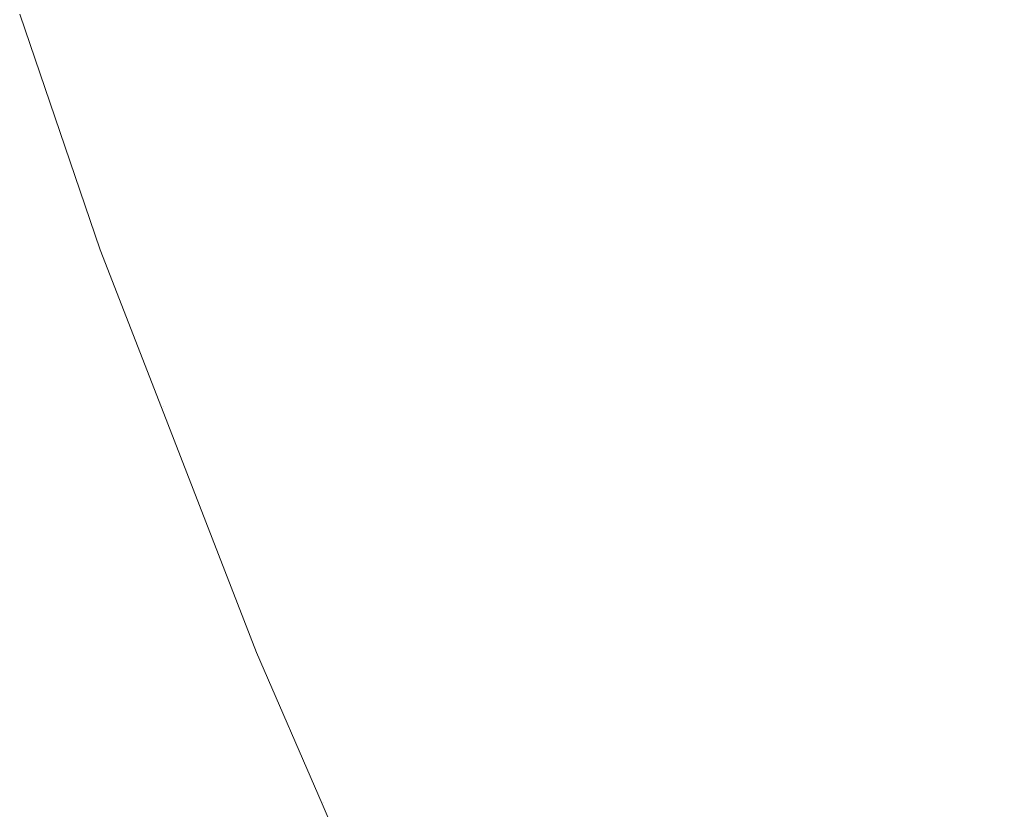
# Model space of a CAD drawing. Header units: centimetres. Extents: x -21.6 to 22.7, y 3.4 to 5.2.
# Tile 15 of 256: x -21.58035 to -21.57032, y 3.45432 to 3.46237. Entities that reach past the tile are written whole.
import ezdxf

# ---------------------------------------------------------------- set-up
doc = ezdxf.new("R2010")
doc.units = ezdxf.units.CM
doc.header["$LTSCALE"] = 2.54
doc.layers.add('Lucido design-1', color=7, linetype='Continuous')

# ---------------------------------------------------------------- blocks, each defined once
blk = doc.blocks.new('Gruppo-4-1')
at = {"color": 7, "linetype": 'Continuous', "lineweight": 9}
for points, invisible_edges in [([(-21.576704, 3.464217, -1872.285009), (-21.576038, 3.462314, -1872.285009), (-21.575297, 3.462701, -1872.282125), (-21.575956, 3.464585, -1872.282125)], 15), ([(-21.575956, 3.464585, -1872.948903), (-21.575297, 3.462701, -1872.948903), (-21.576038, 3.462314, -1872.946019), (-21.576704, 3.464217, -1872.946019)], 15), ([(-21.571063, 3.462762, -1872.27108), (-21.571732, 3.464561, -1872.27108), (-21.572709, 3.464051, -1872.273762), (-21.572031, 3.462226, -1872.273762)], 15), ([(-21.572031, 3.462226, -1872.957266), (-21.572709, 3.464051, -1872.957266), (-21.571732, 3.464561, -1872.959948), (-21.571063, 3.462762, -1872.959948)], 15), ([(-21.577388, 3.463881, -1872.287934), (-21.576715, 3.46196, -1872.287934), (-21.576038, 3.462314, -1872.285009), (-21.576704, 3.464217, -1872.285009)], 15), ([(-21.576704, 3.464217, -1872.946019), (-21.576038, 3.462314, -1872.946019), (-21.576715, 3.46196, -1872.943094), (-21.577388, 3.463881, -1872.943094)], 15), ([(-21.572031, 3.462226, -1872.273762), (-21.572709, 3.464051, -1872.273762), (-21.57363, 3.463571, -1872.276499), (-21.572943, 3.461721, -1872.276499)], 15), ([(-21.572943, 3.461721, -1872.954529), (-21.57363, 3.463571, -1872.954529), (-21.572709, 3.464051, -1872.957266), (-21.572031, 3.462226, -1872.957266)], 15), ([(-21.578004, 3.463579, -1872.290899), (-21.577327, 3.461641, -1872.290899), (-21.576715, 3.46196, -1872.287934), (-21.577388, 3.463881, -1872.287934)], 15), ([(-21.577388, 3.463881, -1872.943094), (-21.576715, 3.46196, -1872.943094), (-21.577327, 3.461641, -1872.940129), (-21.578004, 3.463579, -1872.940129)], 15), ([(-21.578553, 3.463309, -1872.293898), (-21.57787, 3.461358, -1872.293898), (-21.577327, 3.461641, -1872.290899), (-21.578004, 3.463579, -1872.290899)], 15), ([(-21.578004, 3.463579, -1872.940129), (-21.577327, 3.461641, -1872.940129), (-21.57787, 3.461358, -1872.93713), (-21.578553, 3.463309, -1872.93713)], 15), ([(-21.572943, 3.461721, -1872.276499), (-21.57363, 3.463571, -1872.276499), (-21.574493, 3.46312, -1872.279288), (-21.573798, 3.461248, -1872.279288)], 15), ([(-21.573798, 3.461248, -1872.95174), (-21.574493, 3.46312, -1872.95174), (-21.57363, 3.463571, -1872.954529), (-21.572943, 3.461721, -1872.954529)], 15), ([(-21.579031, 3.463074, -1872.296927), (-21.578344, 3.46111, -1872.296927), (-21.57787, 3.461358, -1872.293898), (-21.578553, 3.463309, -1872.293898)], 15), ([(-21.578553, 3.463309, -1872.93713), (-21.57787, 3.461358, -1872.93713), (-21.578344, 3.46111, -1872.934101), (-21.579031, 3.463074, -1872.934101)], 15), ([(-21.571063, 3.462762, -1872.27108), (-21.570352, 3.460955, -1872.27108), (-21.569343, 3.461547, -1872.268455), (-21.570044, 3.463326, -1872.268455)], 15), ([(-21.570044, 3.463326, -1872.962573), (-21.569343, 3.461547, -1872.962573), (-21.570352, 3.460955, -1872.959948), (-21.571063, 3.462762, -1872.959948)], 15), ([(-21.573798, 3.461248, -1872.279288), (-21.574493, 3.46312, -1872.279288), (-21.575297, 3.462701, -1872.282125), (-21.574594, 3.460807, -1872.282125)], 15), ([(-21.574594, 3.460807, -1872.948903), (-21.575297, 3.462701, -1872.948903), (-21.574493, 3.46312, -1872.95174), (-21.573798, 3.461248, -1872.95174)], 15), ([(-21.579438, 3.462874, -1872.299984), (-21.578748, 3.4609, -1872.299984), (-21.578344, 3.46111, -1872.296927), (-21.579031, 3.463074, -1872.296927)], 15), ([(-21.579031, 3.463074, -1872.934101), (-21.578344, 3.46111, -1872.934101), (-21.578748, 3.4609, -1872.931044), (-21.579438, 3.462874, -1872.931044)], 15), ([(-21.579773, 3.46271, -1872.303063), (-21.579079, 3.460726, -1872.303063), (-21.578748, 3.4609, -1872.299984), (-21.579438, 3.462874, -1872.299984)], 15), ([(-21.579438, 3.462874, -1872.931044), (-21.578748, 3.4609, -1872.931044), (-21.579079, 3.460726, -1872.927965), (-21.579773, 3.46271, -1872.927965)], 15), ([(-21.580035, 3.462581, -1872.30616), (-21.579338, 3.460591, -1872.30616), (-21.579079, 3.460726, -1872.303063), (-21.579773, 3.46271, -1872.303063)], 15), ([(-21.579773, 3.46271, -1872.927965), (-21.579079, 3.460726, -1872.927965), (-21.579338, 3.460591, -1872.924868), (-21.580035, 3.462581, -1872.924868)], 15), ([(-21.574594, 3.460807, -1872.282125), (-21.575297, 3.462701, -1872.282125), (-21.576038, 3.462314, -1872.285009), (-21.575328, 3.460401, -1872.285009)], 15), ([(-21.575328, 3.460401, -1872.946019), (-21.576038, 3.462314, -1872.946019), (-21.575297, 3.462701, -1872.948903), (-21.574594, 3.460807, -1872.948903)], 15), ([(-21.572031, 3.462226, -1872.273762), (-21.571309, 3.460394, -1872.273762), (-21.570352, 3.460955, -1872.27108), (-21.571063, 3.462762, -1872.27108)], 15), ([(-21.571063, 3.462762, -1872.959948), (-21.570352, 3.460955, -1872.959948), (-21.571309, 3.460394, -1872.957266), (-21.572031, 3.462226, -1872.957266)], 15), ([(-21.580334, 3.462434, -1872.31239), (-21.579635, 3.460436, -1872.31239), (-21.579524, 3.460494, -1872.30927), (-21.580222, 3.462489, -1872.30927)], 15), ([(-21.580222, 3.462489, -1872.921758), (-21.579524, 3.460494, -1872.921758), (-21.579635, 3.460436, -1872.918638), (-21.580334, 3.462434, -1872.918638)], 15), ([(-21.580222, 3.462489, -1872.30927), (-21.579524, 3.460494, -1872.30927), (-21.579338, 3.460591, -1872.30616), (-21.580035, 3.462581, -1872.30616)], 15), ([(-21.580035, 3.462581, -1872.924868), (-21.579338, 3.460591, -1872.924868), (-21.579524, 3.460494, -1872.921758), (-21.580222, 3.462489, -1872.921758)], 15), ([(-21.580351, 3.462423, -1872.315514), (-21.57953, 3.460022, -1872.315514), (-21.579635, 3.460436, -1872.31239), (-21.580334, 3.462434, -1872.31239)], 14), ([(-21.580334, 3.462434, -1872.918638), (-21.579635, 3.460436, -1872.918638), (-21.57953, 3.460022, -1872.915514), (-21.580351, 3.462423, -1872.915514)], 11), ([(-21.580351, 3.462423, -1872.915514), (-21.57953, 3.460022, -1872.915514), (-21.57953, 3.460022, -1872.315514), (-21.580351, 3.462423, -1872.315514)], 10), ([(-21.575328, 3.460401, -1872.285009), (-21.576038, 3.462314, -1872.285009), (-21.576715, 3.46196, -1872.287934), (-21.575998, 3.46003, -1872.287934)], 15), ([(-21.575998, 3.46003, -1872.943094), (-21.576715, 3.46196, -1872.943094), (-21.576038, 3.462314, -1872.946019), (-21.575328, 3.460401, -1872.946019)], 15), ([(-21.572943, 3.461721, -1872.276499), (-21.572212, 3.459865, -1872.276499), (-21.571309, 3.460394, -1872.273762), (-21.572031, 3.462226, -1872.273762)], 15), ([(-21.572031, 3.462226, -1872.957266), (-21.571309, 3.460394, -1872.957266), (-21.572212, 3.459865, -1872.954529), (-21.572943, 3.461721, -1872.954529)], 15), ([(-21.575998, 3.46003, -1872.287934), (-21.576715, 3.46196, -1872.287934), (-21.577327, 3.461641, -1872.290899), (-21.576603, 3.459695, -1872.290899)], 15), ([(-21.576603, 3.459695, -1872.940129), (-21.577327, 3.461641, -1872.940129), (-21.576715, 3.46196, -1872.943094), (-21.575998, 3.46003, -1872.943094)], 15), ([(-21.573798, 3.461248, -1872.279288), (-21.573058, 3.459368, -1872.279288), (-21.572212, 3.459865, -1872.276499), (-21.572943, 3.461721, -1872.276499)], 15), ([(-21.572943, 3.461721, -1872.954529), (-21.572212, 3.459865, -1872.954529), (-21.573058, 3.459368, -1872.95174), (-21.573798, 3.461248, -1872.95174)], 15), ([(-21.576603, 3.459695, -1872.290899), (-21.577327, 3.461641, -1872.290899), (-21.57787, 3.461358, -1872.293898), (-21.577141, 3.459397, -1872.293898)], 15), ([(-21.577141, 3.459397, -1872.93713), (-21.57787, 3.461358, -1872.93713), (-21.577327, 3.461641, -1872.940129), (-21.576603, 3.459695, -1872.940129)], 15), ([(-21.568599, 3.459762, -1872.268455), (-21.569343, 3.461547, -1872.268455), (-21.570352, 3.460955, -1872.27108), (-21.569597, 3.459143, -1872.27108)], 15), ([(-21.569597, 3.459143, -1872.959948), (-21.570352, 3.460955, -1872.959948), (-21.569343, 3.461547, -1872.962573), (-21.568599, 3.459762, -1872.962573)], 15), ([(-21.577141, 3.459397, -1872.293898), (-21.57787, 3.461358, -1872.293898), (-21.578344, 3.46111, -1872.296927), (-21.577611, 3.459137, -1872.296927)], 15), ([(-21.577611, 3.459137, -1872.934101), (-21.578344, 3.46111, -1872.934101), (-21.57787, 3.461358, -1872.93713), (-21.577141, 3.459397, -1872.93713)], 15), ([(-21.574594, 3.460807, -1872.282125), (-21.573845, 3.458906, -1872.282125), (-21.573058, 3.459368, -1872.279288), (-21.573798, 3.461248, -1872.279288)], 15), ([(-21.573798, 3.461248, -1872.95174), (-21.573058, 3.459368, -1872.95174), (-21.573845, 3.458906, -1872.948903), (-21.574594, 3.460807, -1872.948903)], 15), ([(-21.577611, 3.459137, -1872.296927), (-21.578344, 3.46111, -1872.296927), (-21.578748, 3.4609, -1872.299984), (-21.578011, 3.458916, -1872.299984)], 15), ([(-21.578011, 3.458916, -1872.931044), (-21.578748, 3.4609, -1872.931044), (-21.578344, 3.46111, -1872.934101), (-21.577611, 3.459137, -1872.934101)], 15), ([(-21.578011, 3.458916, -1872.299984), (-21.578748, 3.4609, -1872.299984), (-21.579079, 3.460726, -1872.303063), (-21.578339, 3.458734, -1872.303063)], 15), ([(-21.578339, 3.458734, -1872.927965), (-21.579079, 3.460726, -1872.927965), (-21.578748, 3.4609, -1872.931044), (-21.578011, 3.458916, -1872.931044)], 15), ([(-21.569597, 3.459143, -1872.27108), (-21.570352, 3.460955, -1872.27108), (-21.571309, 3.460394, -1872.273762), (-21.570543, 3.458556, -1872.273762)], 15), ([(-21.570543, 3.458556, -1872.957266), (-21.571309, 3.460394, -1872.957266), (-21.570352, 3.460955, -1872.959948), (-21.569597, 3.459143, -1872.959948)], 15), ([(-21.575328, 3.460401, -1872.285009), (-21.574572, 3.45848, -1872.285009), (-21.573845, 3.458906, -1872.282125), (-21.574594, 3.460807, -1872.282125)], 15), ([(-21.574594, 3.460807, -1872.948903), (-21.573845, 3.458906, -1872.948903), (-21.574572, 3.45848, -1872.946019), (-21.575328, 3.460401, -1872.946019)], 15), ([(-21.578339, 3.458734, -1872.303063), (-21.579079, 3.460726, -1872.303063), (-21.579338, 3.460591, -1872.30616), (-21.578596, 3.458592, -1872.30616)], 15), ([(-21.578596, 3.458592, -1872.924868), (-21.579338, 3.460591, -1872.924868), (-21.579079, 3.460726, -1872.927965), (-21.578339, 3.458734, -1872.927965)], 15), ([(-21.578596, 3.458592, -1872.30616), (-21.579338, 3.460591, -1872.30616), (-21.579524, 3.460494, -1872.30927), (-21.578779, 3.45849, -1872.30927)], 15), ([(-21.578779, 3.45849, -1872.921758), (-21.579524, 3.460494, -1872.921758), (-21.579338, 3.460591, -1872.924868), (-21.578596, 3.458592, -1872.924868)], 15), ([(-21.578779, 3.45849, -1872.30927), (-21.579524, 3.460494, -1872.30927), (-21.579635, 3.460436, -1872.31239), (-21.57889, 3.458429, -1872.31239)], 15), ([(-21.57889, 3.458429, -1872.918638), (-21.579635, 3.460436, -1872.918638), (-21.579524, 3.460494, -1872.921758), (-21.578779, 3.45849, -1872.921758)], 15), ([(-21.57889, 3.458429, -1872.31239), (-21.579635, 3.460436, -1872.31239), (-21.57953, 3.460022, -1872.315514)], 11), ([(-21.57953, 3.460022, -1872.915514), (-21.579635, 3.460436, -1872.918638), (-21.57889, 3.458429, -1872.918638)], 11), ([(-21.575998, 3.46003, -1872.287934), (-21.575235, 3.458091, -1872.287934), (-21.574572, 3.45848, -1872.285009), (-21.575328, 3.460401, -1872.285009)], 15), ([(-21.575328, 3.460401, -1872.946019), (-21.574572, 3.45848, -1872.946019), (-21.575235, 3.458091, -1872.943094), (-21.575998, 3.46003, -1872.943094)], 15), ([(-21.570543, 3.458556, -1872.273762), (-21.571309, 3.460394, -1872.273762), (-21.572212, 3.459865, -1872.276499), (-21.571435, 3.458002, -1872.276499)], 15), ([(-21.571435, 3.458002, -1872.954529), (-21.572212, 3.459865, -1872.954529), (-21.571309, 3.460394, -1872.957266), (-21.570543, 3.458556, -1872.957266)], 15), ([(-21.57953, 3.460022, -1872.315514), (-21.578907, 3.458416, -1872.315514), (-21.57889, 3.458429, -1872.31239)], 10), ([(-21.578907, 3.458416, -1872.315514), (-21.57953, 3.460022, -1872.315514), (-21.57953, 3.460022, -1872.915514), (-21.578907, 3.458416, -1872.915514)], 10), ([(-21.57889, 3.458429, -1872.918638), (-21.578907, 3.458416, -1872.915514), (-21.57953, 3.460022, -1872.915514)], 9), ([(-21.576603, 3.459695, -1872.290899), (-21.575834, 3.45774, -1872.290899), (-21.575235, 3.458091, -1872.287934), (-21.575998, 3.46003, -1872.287934)], 15), ([(-21.575998, 3.46003, -1872.943094), (-21.575235, 3.458091, -1872.943094), (-21.575834, 3.45774, -1872.940129), (-21.576603, 3.459695, -1872.940129)], 15), ([(-21.571435, 3.458002, -1872.276499), (-21.572212, 3.459865, -1872.276499), (-21.573058, 3.459368, -1872.279288), (-21.572272, 3.457483, -1872.279288)], 15), ([(-21.572272, 3.457483, -1872.95174), (-21.573058, 3.459368, -1872.95174), (-21.572212, 3.459865, -1872.954529), (-21.571435, 3.458002, -1872.954529)], 15), ([(-21.577141, 3.459397, -1872.293898), (-21.576366, 3.457428, -1872.293898), (-21.575834, 3.45774, -1872.290899), (-21.576603, 3.459695, -1872.290899)], 15), ([(-21.576603, 3.459695, -1872.940129), (-21.575834, 3.45774, -1872.940129), (-21.576366, 3.457428, -1872.93713), (-21.577141, 3.459397, -1872.93713)], 15), ([(-21.577611, 3.459137, -1872.296927), (-21.576831, 3.457155, -1872.296927), (-21.576366, 3.457428, -1872.293898), (-21.577141, 3.459397, -1872.293898)], 15), ([(-21.577141, 3.459397, -1872.93713), (-21.576366, 3.457428, -1872.93713), (-21.576831, 3.457155, -1872.934101), (-21.577611, 3.459137, -1872.934101)], 15), ([(-21.572272, 3.457483, -1872.279288), (-21.573058, 3.459368, -1872.279288), (-21.573845, 3.458906, -1872.282125), (-21.57305, 3.457, -1872.282125)], 15), ([(-21.57305, 3.457, -1872.948903), (-21.573845, 3.458906, -1872.948903), (-21.573058, 3.459368, -1872.95174), (-21.572272, 3.457483, -1872.95174)], 15), ([(-21.578011, 3.458916, -1872.299984), (-21.577226, 3.456923, -1872.299984), (-21.576831, 3.457155, -1872.296927), (-21.577611, 3.459137, -1872.296927)], 15), ([(-21.577611, 3.459137, -1872.934101), (-21.576831, 3.457155, -1872.934101), (-21.577226, 3.456923, -1872.931044), (-21.578011, 3.458916, -1872.931044)], 15), ([(-21.570543, 3.458556, -1872.273762), (-21.569731, 3.456714, -1872.273762), (-21.568796, 3.457327, -1872.27108), (-21.569597, 3.459143, -1872.27108)], 15), ([(-21.569597, 3.459143, -1872.959948), (-21.568796, 3.457327, -1872.959948), (-21.569731, 3.456714, -1872.957266), (-21.570543, 3.458556, -1872.957266)], 15), ([(-21.578339, 3.458734, -1872.303063), (-21.577551, 3.456733, -1872.303063), (-21.577226, 3.456923, -1872.299984), (-21.578011, 3.458916, -1872.299984)], 15), ([(-21.578011, 3.458916, -1872.931044), (-21.577226, 3.456923, -1872.931044), (-21.577551, 3.456733, -1872.927965), (-21.578339, 3.458734, -1872.927965)], 15), ([(-21.57305, 3.457, -1872.282125), (-21.573845, 3.458906, -1872.282125), (-21.574572, 3.45848, -1872.285009), (-21.573768, 3.456554, -1872.285009)], 15), ([(-21.573768, 3.456554, -1872.946019), (-21.574572, 3.45848, -1872.946019), (-21.573845, 3.458906, -1872.948903), (-21.57305, 3.457, -1872.948903)], 15), ([(-21.578596, 3.458592, -1872.30616), (-21.577805, 3.456584, -1872.30616), (-21.577551, 3.456733, -1872.303063), (-21.578339, 3.458734, -1872.303063)], 15), ([(-21.578339, 3.458734, -1872.927965), (-21.577551, 3.456733, -1872.927965), (-21.577805, 3.456584, -1872.924868), (-21.578596, 3.458592, -1872.924868)], 15), ([(-21.578779, 3.45849, -1872.30927), (-21.577987, 3.456477, -1872.30927), (-21.577805, 3.456584, -1872.30616), (-21.578596, 3.458592, -1872.30616)], 15), ([(-21.578596, 3.458592, -1872.924868), (-21.577805, 3.456584, -1872.924868), (-21.577987, 3.456477, -1872.921758), (-21.578779, 3.45849, -1872.921758)], 15), ([(-21.57889, 3.458429, -1872.31239), (-21.578096, 3.456413, -1872.31239), (-21.577987, 3.456477, -1872.30927), (-21.578779, 3.45849, -1872.30927)], 15), ([(-21.578779, 3.45849, -1872.921758), (-21.577987, 3.456477, -1872.921758), (-21.578096, 3.456413, -1872.918638), (-21.57889, 3.458429, -1872.918638)], 15), ([(-21.573768, 3.456554, -1872.285009), (-21.574572, 3.45848, -1872.285009), (-21.575235, 3.458091, -1872.287934), (-21.574424, 3.456147, -1872.287934)], 15), ([(-21.574424, 3.456147, -1872.943094), (-21.575235, 3.458091, -1872.943094), (-21.574572, 3.45848, -1872.946019), (-21.573768, 3.456554, -1872.946019)], 15), ([(-21.571435, 3.458002, -1872.276499), (-21.570613, 3.456136, -1872.276499), (-21.569731, 3.456714, -1872.273762), (-21.570543, 3.458556, -1872.273762)], 15), ([(-21.570543, 3.458556, -1872.957266), (-21.569731, 3.456714, -1872.957266), (-21.570613, 3.456136, -1872.954529), (-21.571435, 3.458002, -1872.954529)], 15), ([(-21.578907, 3.458416, -1872.315514), (-21.57794, 3.455919, -1872.315514), (-21.578096, 3.456413, -1872.31239), (-21.57889, 3.458429, -1872.31239)], 14), ([(-21.57889, 3.458429, -1872.918638), (-21.578096, 3.456413, -1872.918638), (-21.57794, 3.455919, -1872.915514), (-21.578907, 3.458416, -1872.915514)], 11), ([(-21.578907, 3.458416, -1872.915514), (-21.57794, 3.455919, -1872.915514), (-21.57794, 3.455919, -1872.315514), (-21.578907, 3.458416, -1872.315514)], 10), ([(-21.574424, 3.456147, -1872.287934), (-21.575235, 3.458091, -1872.287934), (-21.575834, 3.45774, -1872.290899), (-21.575016, 3.45578, -1872.290899)], 15), ([(-21.575016, 3.45578, -1872.940129), (-21.575834, 3.45774, -1872.940129), (-21.575235, 3.458091, -1872.943094), (-21.574424, 3.456147, -1872.943094)], 15), ([(-21.572272, 3.457483, -1872.279288), (-21.571439, 3.455594, -1872.279288), (-21.570613, 3.456136, -1872.276499), (-21.571435, 3.458002, -1872.276499)], 15), ([(-21.571435, 3.458002, -1872.954529), (-21.570613, 3.456136, -1872.954529), (-21.571439, 3.455594, -1872.95174), (-21.572272, 3.457483, -1872.95174)], 15), ([(-21.575016, 3.45578, -1872.290899), (-21.575834, 3.45774, -1872.290899), (-21.576366, 3.457428, -1872.293898), (-21.575543, 3.455453, -1872.293898)], 15), ([(-21.575543, 3.455453, -1872.93713), (-21.576366, 3.457428, -1872.93713), (-21.575834, 3.45774, -1872.940129), (-21.575016, 3.45578, -1872.940129)], 15), ([(-21.57305, 3.457, -1872.282125), (-21.572208, 3.455089, -1872.282125), (-21.571439, 3.455594, -1872.279288), (-21.572272, 3.457483, -1872.279288)], 15), ([(-21.572272, 3.457483, -1872.95174), (-21.571439, 3.455594, -1872.95174), (-21.572208, 3.455089, -1872.948903), (-21.57305, 3.457, -1872.948903)], 15), ([(-21.575543, 3.455453, -1872.293898), (-21.576366, 3.457428, -1872.293898), (-21.576831, 3.457155, -1872.296927), (-21.576002, 3.455168, -1872.296927)], 15), ([(-21.576002, 3.455168, -1872.934101), (-21.576831, 3.457155, -1872.934101), (-21.576366, 3.457428, -1872.93713), (-21.575543, 3.455453, -1872.93713)], 15), ([(-21.576002, 3.455168, -1872.296927), (-21.576831, 3.457155, -1872.296927), (-21.577226, 3.456923, -1872.299984), (-21.576393, 3.454925, -1872.299984)], 15), ([(-21.576393, 3.454925, -1872.931044), (-21.577226, 3.456923, -1872.931044), (-21.576831, 3.457155, -1872.934101), (-21.576002, 3.455168, -1872.934101)], 15), ([(-21.573768, 3.456554, -1872.285009), (-21.572917, 3.454624, -1872.285009), (-21.572208, 3.455089, -1872.282125), (-21.57305, 3.457, -1872.282125)], 15), ([(-21.57305, 3.457, -1872.948903), (-21.572208, 3.455089, -1872.948903), (-21.572917, 3.454624, -1872.946019), (-21.573768, 3.456554, -1872.946019)], 15), ([(-21.576393, 3.454925, -1872.299984), (-21.577226, 3.456923, -1872.299984), (-21.577551, 3.456733, -1872.303063), (-21.576714, 3.454726, -1872.303063)], 15), ([(-21.576714, 3.454726, -1872.927965), (-21.577551, 3.456733, -1872.927965), (-21.577226, 3.456923, -1872.931044), (-21.576393, 3.454925, -1872.931044)], 15), ([(-21.576714, 3.454726, -1872.303063), (-21.577551, 3.456733, -1872.303063), (-21.577805, 3.456584, -1872.30616), (-21.576965, 3.45457, -1872.30616)], 15), ([(-21.576965, 3.45457, -1872.924868), (-21.577805, 3.456584, -1872.924868), (-21.577551, 3.456733, -1872.927965), (-21.576714, 3.454726, -1872.927965)], 15), ([(-21.568872, 3.45487, -1872.273762), (-21.569731, 3.456714, -1872.273762), (-21.570613, 3.456136, -1872.276499), (-21.569742, 3.454267, -1872.276499)], 15), ([(-21.569742, 3.454267, -1872.954529), (-21.570613, 3.456136, -1872.954529), (-21.569731, 3.456714, -1872.957266), (-21.568872, 3.45487, -1872.957266)], 15), ([(-21.576965, 3.45457, -1872.30616), (-21.577805, 3.456584, -1872.30616), (-21.577987, 3.456477, -1872.30927), (-21.577145, 3.454458, -1872.30927)], 15), ([(-21.577145, 3.454458, -1872.921758), (-21.577987, 3.456477, -1872.921758), (-21.577805, 3.456584, -1872.924868), (-21.576965, 3.45457, -1872.924868)], 15), ([(-21.577145, 3.454458, -1872.30927), (-21.577987, 3.456477, -1872.30927), (-21.578096, 3.456413, -1872.31239), (-21.577253, 3.454391, -1872.31239)], 15), ([(-21.577253, 3.454391, -1872.918638), (-21.578096, 3.456413, -1872.918638), (-21.577987, 3.456477, -1872.921758), (-21.577145, 3.454458, -1872.921758)], 15), ([(-21.574424, 3.456147, -1872.287934), (-21.573565, 3.454199, -1872.287934), (-21.572917, 3.454624, -1872.285009), (-21.573768, 3.456554, -1872.285009)], 15), ([(-21.573768, 3.456554, -1872.946019), (-21.572917, 3.454624, -1872.946019), (-21.573565, 3.454199, -1872.943094), (-21.574424, 3.456147, -1872.943094)], 15), ([(-21.577253, 3.454391, -1872.31239), (-21.578096, 3.456413, -1872.31239), (-21.57794, 3.455919, -1872.315514)], 11), ([(-21.57794, 3.455919, -1872.915514), (-21.578096, 3.456413, -1872.918638), (-21.577253, 3.454391, -1872.918638)], 11), ([(-21.575016, 3.45578, -1872.290899), (-21.57415, 3.453815, -1872.290899), (-21.573565, 3.454199, -1872.287934), (-21.574424, 3.456147, -1872.287934)], 15), ([(-21.574424, 3.456147, -1872.943094), (-21.573565, 3.454199, -1872.943094), (-21.57415, 3.453815, -1872.940129), (-21.575016, 3.45578, -1872.940129)], 15), ([(-21.569742, 3.454267, -1872.276499), (-21.570613, 3.456136, -1872.276499), (-21.571439, 3.455594, -1872.279288), (-21.570558, 3.453702, -1872.279288)], 15), ([(-21.570558, 3.453702, -1872.95174), (-21.571439, 3.455594, -1872.95174), (-21.570613, 3.456136, -1872.954529), (-21.569742, 3.454267, -1872.954529)], 15), ([(-21.57794, 3.455919, -1872.315514), (-21.577271, 3.454377, -1872.315514), (-21.577253, 3.454391, -1872.31239)], 10), ([(-21.577271, 3.454377, -1872.315514), (-21.57794, 3.455919, -1872.315514), (-21.57794, 3.455919, -1872.915514), (-21.577271, 3.454377, -1872.915514)], 10), ([(-21.577253, 3.454391, -1872.918638), (-21.577271, 3.454377, -1872.915514), (-21.57794, 3.455919, -1872.915514)], 9), ([(-21.575543, 3.455453, -1872.293898), (-21.57467, 3.453474, -1872.293898), (-21.57415, 3.453815, -1872.290899), (-21.575016, 3.45578, -1872.290899)], 15), ([(-21.575016, 3.45578, -1872.940129), (-21.57415, 3.453815, -1872.940129), (-21.57467, 3.453474, -1872.93713), (-21.575543, 3.455453, -1872.93713)], 15), ([(-21.570558, 3.453702, -1872.279288), (-21.571439, 3.455594, -1872.279288), (-21.572208, 3.455089, -1872.282125), (-21.571317, 3.453176, -1872.282125)], 15), ([(-21.571317, 3.453176, -1872.948903), (-21.572208, 3.455089, -1872.948903), (-21.571439, 3.455594, -1872.95174), (-21.570558, 3.453702, -1872.95174)], 15), ([(-21.576002, 3.455168, -1872.296927), (-21.575124, 3.453176, -1872.296927), (-21.57467, 3.453474, -1872.293898), (-21.575543, 3.455453, -1872.293898)], 15), ([(-21.575543, 3.455453, -1872.93713), (-21.57467, 3.453474, -1872.93713), (-21.575124, 3.453176, -1872.934101), (-21.576002, 3.455168, -1872.934101)], 15), ([(-21.576393, 3.454925, -1872.299984), (-21.57551, 3.452923, -1872.299984), (-21.575124, 3.453176, -1872.296927), (-21.576002, 3.455168, -1872.296927)], 15), ([(-21.576002, 3.455168, -1872.934101), (-21.575124, 3.453176, -1872.934101), (-21.57551, 3.452923, -1872.931044), (-21.576393, 3.454925, -1872.931044)], 15), ([(-21.571317, 3.453176, -1872.282125), (-21.572208, 3.455089, -1872.282125), (-21.572917, 3.454624, -1872.285009), (-21.572017, 3.452691, -1872.285009)], 15), ([(-21.572017, 3.452691, -1872.946019), (-21.572917, 3.454624, -1872.946019), (-21.572208, 3.455089, -1872.948903), (-21.571317, 3.453176, -1872.948903)], 15), ([(-21.576714, 3.454726, -1872.303063), (-21.575828, 3.452714, -1872.303063), (-21.57551, 3.452923, -1872.299984), (-21.576393, 3.454925, -1872.299984)], 15), ([(-21.576393, 3.454925, -1872.931044), (-21.57551, 3.452923, -1872.931044), (-21.575828, 3.452714, -1872.927965), (-21.576714, 3.454726, -1872.927965)], 15), ([(-21.576965, 3.45457, -1872.30616), (-21.576076, 3.452552, -1872.30616), (-21.575828, 3.452714, -1872.303063), (-21.576714, 3.454726, -1872.303063)], 15), ([(-21.576714, 3.454726, -1872.927965), (-21.575828, 3.452714, -1872.927965), (-21.576076, 3.452552, -1872.924868), (-21.576965, 3.45457, -1872.924868)], 15), ([(-21.577145, 3.454458, -1872.30927), (-21.576253, 3.452435, -1872.30927), (-21.576076, 3.452552, -1872.30616), (-21.576965, 3.45457, -1872.30616)], 15), ([(-21.576965, 3.45457, -1872.924868), (-21.576076, 3.452552, -1872.924868), (-21.576253, 3.452435, -1872.921758), (-21.577145, 3.454458, -1872.921758)], 15), ([(-21.572017, 3.452691, -1872.285009), (-21.572917, 3.454624, -1872.285009), (-21.573565, 3.454199, -1872.287934), (-21.572657, 3.452248, -1872.287934)], 15), ([(-21.572657, 3.452248, -1872.943094), (-21.573565, 3.454199, -1872.943094), (-21.572917, 3.454624, -1872.946019), (-21.572017, 3.452691, -1872.946019)], 15), ([(-21.577271, 3.454377, -1872.315514), (-21.576217, 3.451949, -1872.315514), (-21.57636, 3.452365, -1872.31239), (-21.577253, 3.454391, -1872.31239)], 14), ([(-21.577253, 3.454391, -1872.918638), (-21.57636, 3.452365, -1872.918638), (-21.576217, 3.451949, -1872.915514), (-21.577271, 3.454377, -1872.915514)], 11), ([(-21.577271, 3.454377, -1872.915514), (-21.576217, 3.451949, -1872.915514), (-21.576217, 3.451949, -1872.315514), (-21.577271, 3.454377, -1872.315514)], 10), ([(-21.577253, 3.454391, -1872.31239), (-21.57636, 3.452365, -1872.31239), (-21.576253, 3.452435, -1872.30927), (-21.577145, 3.454458, -1872.30927)], 15), ([(-21.577145, 3.454458, -1872.921758), (-21.576253, 3.452435, -1872.921758), (-21.57636, 3.452365, -1872.918638), (-21.577253, 3.454391, -1872.918638)], 15)]:
    blk.add_3dface(points, dxfattribs=dict(at, invisible_edges=invisible_edges))
blk = doc.blocks.new('Gruppo-5-1')
at = {"color": 7}
blk.add_blockref('Gruppo-4-1', (0, 0), dxfattribs=at)

msp = doc.modelspace()

# ---------------------------------------------------------------- block references
at = {"layer": 'Lucido design-1', "color": 7}
msp.add_blockref('Gruppo-5-1', (0, 0), dxfattribs=at)

doc.saveas('drawing.dxf')
